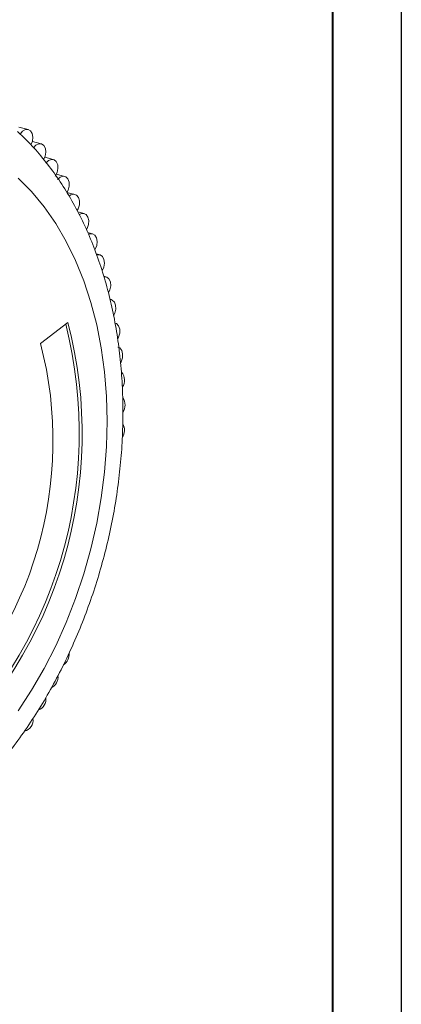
# Model space of a CAD drawing. Header units: millimetres. Extents: x 2381 to 2591, y 1129 to 1426.
# Tile 6 of 8: x 2563 to 2591, y 1228 to 1299. Entities that reach past the tile are written whole.
import ezdxf

# ---------------------------------------------------------------- set-up
doc = ezdxf.new("R2010")
doc.units = ezdxf.units.MM
doc.layers.add('main', color=5, linetype='Continuous', lineweight=50)
doc.layers.add('ФОРМАТ', color=7, linetype='Continuous', lineweight=25)

msp = doc.modelspace()

# ---------------------------------------------------------------- linework, layer by layer
at = {"layer": 'main', "lineweight": 20}
for p, q in [((2563.695, 1291.139), (2563.021, 1291.314)), ((2564.637, 1290.096), (2563.997, 1290.262)), ((2565.518, 1288.959), (2564.905, 1289.117)), ((2566.335, 1287.732), (2565.743, 1287.885)), ((2567.084, 1286.42), (2566.509, 1286.569)), ((2567.763, 1285.029), (2567.31, 1285.146)), ((2568.368, 1283.563), (2568.024, 1283.652)), ((2568.897, 1282.029), (2568.651, 1282.093)), ((2569.348, 1280.433), (2569.19, 1280.474)), ((2569.72, 1278.781), (2569.641, 1278.802)), ((2566.583, 1277.107), (2564.589, 1275.599))]:
    msp.add_line(p, q, dxfattribs=at)
at = {"layer": 'main', "lineweight": 20, "flags": 128}
for points in [[(2563.889, 1290.01), (2564.001, 1290.279), (2564.037, 1290.569), (2563.991, 1290.835), (2563.87, 1291.035), (2563.693, 1291.14), (2563.487, 1291.132), (2563.284, 1291.013), (2563.116, 1290.801)], [(2564.807, 1288.928), (2564.93, 1289.19), (2564.979, 1289.48), (2564.946, 1289.753), (2564.836, 1289.966), (2564.666, 1290.087), (2564.463, 1290.098), (2564.257, 1289.996), (2564.081, 1289.797)], [(2565.663, 1287.755), (2565.797, 1288.008), (2565.858, 1288.296), (2565.838, 1288.575), (2565.739, 1288.8), (2565.577, 1288.938), (2565.377, 1288.966), (2565.17, 1288.881), (2564.987, 1288.696)], [(2562.963, 1287.61), (2563.942, 1286.619), (2564.853, 1285.517), (2565.693, 1284.312), (2566.456, 1283.008), (2567.138, 1281.613), (2567.737, 1280.134), (2568.249, 1278.579), (2568.671, 1276.954), (2569.002, 1275.269), (2569.239, 1273.533), (2569.382, 1271.753), (2569.43, 1269.939), (2569.382, 1268.101), (2569.239, 1266.247), (2569.002, 1264.387), (2568.671, 1262.531), (2568.249, 1260.688), (2567.737, 1258.868), (2567.138, 1257.079), (2566.456, 1255.331), (2565.693, 1253.632), (2564.853, 1251.992), (2563.942, 1250.419), (2562.963, 1248.92)], [(2566.509, 1286.569), (2566.597, 1286.738), (2566.671, 1287.023), (2566.663, 1287.306), (2566.576, 1287.542), (2566.423, 1287.696), (2566.227, 1287.742), (2566.019, 1287.675), (2565.83, 1287.504)], [(2567.253, 1285.251), (2567.327, 1285.383), (2567.413, 1285.665), (2567.419, 1285.951), (2567.344, 1286.198), (2567.2, 1286.366), (2567.009, 1286.431), (2566.8, 1286.381), (2566.672, 1286.292)], [(2567.93, 1283.856), (2567.985, 1283.951), (2568.083, 1284.228), (2568.102, 1284.516), (2568.039, 1284.772), (2567.905, 1284.955), (2567.719, 1285.037), (2567.512, 1285.005), (2567.412, 1284.95)], [(2568.535, 1282.391), (2568.569, 1282.445), (2568.678, 1282.716), (2568.71, 1283.006), (2568.66, 1283.27), (2568.535, 1283.466), (2568.356, 1283.566), (2568.15, 1283.553), (2568.084, 1283.525)], [(2569.065, 1280.858), (2569.074, 1280.873), (2569.194, 1281.137), (2569.239, 1281.427), (2569.202, 1281.698), (2569.089, 1281.907), (2568.917, 1282.024), (2568.712, 1282.029), (2568.681, 1282.019)], [(2569.52, 1279.267), (2569.631, 1279.496), (2569.689, 1279.785), (2569.665, 1280.062), (2569.563, 1280.284), (2569.398, 1280.416), (2569.204, 1280.441)], [(2569.897, 1277.624), (2569.987, 1277.8), (2570.057, 1278.087), (2570.046, 1278.369), (2569.955, 1278.602), (2569.799, 1278.75), (2569.72, 1278.781)], [(2570.192, 1275.929), (2570.26, 1276.056), (2570.342, 1276.339), (2570.344, 1276.625), (2570.265, 1276.868), (2570.118, 1277.032), (2570.011, 1277.08)], [(2570.403, 1274.189), (2570.448, 1274.27), (2570.542, 1274.549), (2570.558, 1274.837), (2570.491, 1275.09), (2570.354, 1275.269), (2570.219, 1275.336)]]:
    msp.add_lwpolyline(points, dxfattribs=at)
at = {"layer": 'main', "lineweight": 20}
for centre, radius, start, end in [((2535.31, 1269.101), 32.093, 312.23285, 14.21836), ((2535.541, 1269.037), 32.074, 312.22053, 14.57274), ((2537.455, 1268.519), 28.043, 312.67934, 14.62458), ((2569.86, 1272.918), 0.84, 322.79074, 43.63142), ((2569.861, 1271.116), 0.877, 323.78736, 37.10547), ((2569.744, 1269.296), 0.944, 326.17938, 28.81124), ((2565.723, 1253.052), 0.956, 304.0742, 3.23332), ((2564.977, 1251.373), 0.887, 296.46966, 5.56962), ((2564.129, 1249.77), 0.856, 290.34576, 7.25025), ((2563.227, 1248.224), 0.818, 283.35874, 8.616)]:
    msp.add_arc(centre, radius, start, end, dxfattribs=at)
msp.add_open_spline([(2548.618, 1236.468), (2549.029, 1236.568), (2549.918, 1236.786), (2551.272, 1237.264), (2552.68, 1237.869), (2554.071, 1238.593), (2555.438, 1239.428), (2556.776, 1240.373), (2558.079, 1241.423), (2559.342, 1242.574), (2560.557, 1243.819), (2561.721, 1245.154), (2562.829, 1246.573), (2563.876, 1248.069), (2564.859, 1249.635), (2565.773, 1251.265), (2566.617, 1252.953), (2567.386, 1254.691), (2568.077, 1256.473), (2568.689, 1258.292), (2569.22, 1260.14), (2569.666, 1262.01), (2570.026, 1263.896), (2570.3, 1265.79), (2570.485, 1267.685), (2570.58, 1269.573), (2570.585, 1271.447), (2570.499, 1273.3), (2570.322, 1275.125), (2570.054, 1276.915), (2569.695, 1278.661), (2569.246, 1280.358), (2568.708, 1281.997), (2568.082, 1283.571), (2567.371, 1285.074), (2566.577, 1286.496), (2565.704, 1287.833), (2564.753, 1289.074), (2563.827, 1290.13), (2563.188, 1290.725), (2562.916, 1290.978)], degree=3, knots=[0, 0, 0, 0, 0.022143, 0.047956, 0.073951, 0.100118, 0.126439, 0.15289, 0.179442, 0.20607, 0.232749, 0.25946, 0.286186, 0.312913, 0.339634, 0.366345, 0.393044, 0.419734, 0.446414, 0.473089, 0.499761, 0.526435, 0.553115, 0.579803, 0.606504, 0.633222, 0.659959, 0.686719, 0.713502, 0.740308, 0.767133, 0.79397, 0.820807, 0.847626, 0.874406, 0.901122, 0.927743, 0.95424, 0.980581, 1, 1, 1, 1], dxfattribs=at)
at = {"layer": 'ФОРМАТ', "linetype": 'ByBlock', "ltscale": 5}
msp.add_line((2590.806, 1425.729), (2590.806, 1128.729), dxfattribs=at)
at = {"layer": 'ФОРМАТ', "lineweight": 40, "ltscale": 5}
msp.add_line((2585.806, 1420.729), (2585.806, 1133.729), dxfattribs=at)

doc.saveas('drawing.dxf')
